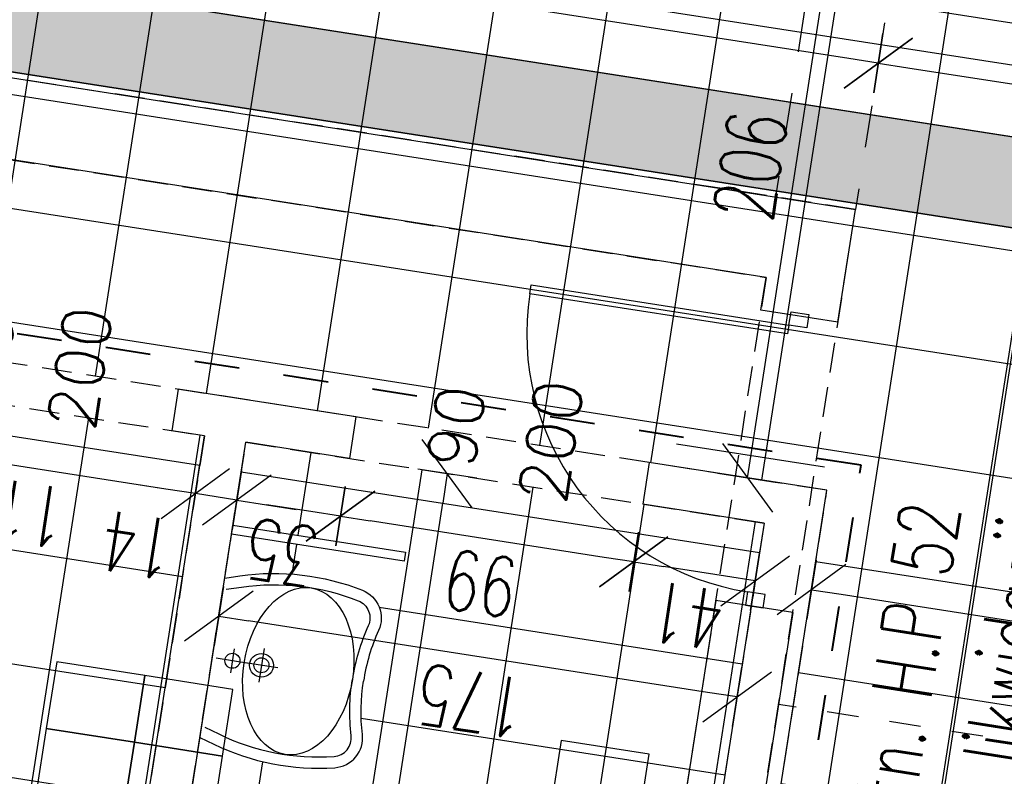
# Model space of a CAD drawing. Extents: x -38969 to 27108, y -24488 to 212598.
# Tile 253 of 256: x -7239 to -6911, y 40444 to 40697. Entities that reach past the tile are written whole.
import ezdxf
from ezdxf import colors
from ezdxf.entities.mleader import LeaderData, LeaderLine
from ezdxf.enums import TextEntityAlignment as Align
from ezdxf.math import Vec2, Vec3

# ---------------------------------------------------------------- set-up
doc = ezdxf.new("R2010")
doc.units = 0
doc.header["$LTSCALE"] = 100
doc.header["$MEASUREMENT"] = 0
for name, pattern in [('0.5_0.5', [1, 0.5, -0.5]), ('0.7_0.7', [1.4, 0.7, -0.7]), ('DASHED22', [0.15, 0.1, -0.05])]:
    doc.linetypes.add(name, pattern=pattern)
doc.layers.get('0').update_dxf_attribs({"linetype": 'CONTINUOUS'})
doc.layers.get('DEFPOINTS').update_dxf_attribs({"linetype": 'CONTINUOUS'})
for name, color, linetype in [('F_0-DIM', 6, 'CONTINUOUS'), ('F_0-MEBLE', 5, 'CONTINUOUS'), ('F_0-MUR istn', 200, 'CONTINUOUS'), ('F_0-POMOCNICZA', 2, 'CONTINUOUS'), ('F_0-POW', 123, 'DASHED22'), ('F_0-STOLARKA', 6, 'CONTINUOUS'), ('F_1-DIM100', 6, 'CONTINUOUS'), ('F_1-MEBLE', 5, 'CONTINUOUS'), ('F_1-MUR istn', 200, 'CONTINUOUS'), ('F_1-PLYTKI', 140, 'CONTINUOUS'), ('F_1-POW', 2, 'DASHED22'), ('F_1-POW pos', 2, 'DASHED22'), ('F_1-sufit podw', 252, 'CONTINUOUS'), ('F_1-TXT', 123, 'CONTINUOUS'), ('F_1-WYKONCZENIE ŚCIANY', 140, 'CONTINUOUS'), ('t_1-TXT', 123, 'CONTINUOUS')]:
    doc.layers.add(name, color=color, linetype=linetype)
doc.styles.get("Standard").update_dxf_attribs({"font": 'romans.shx', "width": 0.7})
doc.dimstyles.new('DIM100', dxfattribs={"dimscale": 10, "dimtxt": 2, "dimasz": 1, "dimexe": 0, "dimexo": 0, "dimgap": 0.5, "dimtad": 1, "dimdec": 4, "dimrnd": 0.5, "dimdsep": 46, "dimtxsty": 'Standard', "dimblk1": 'TICK1', "dimblk2": 'TICK1', "dimsah": 1, "dimcen": 0, "dimse1": 1, "dimse2": 1, "dimclrd": 6, "dimclre": 6, "dimclrt": 123, "dimadec": 0, "dimazin": 0, "dimtfac": 1, "dimtdec": 4, "dimtmove": 2, "dimatfit": 3, "dimldrblk": 'TICK1', "dimfxl": 1, "dimtolj": 1, "dimarcsym": 0})
pattern_1 = [(171.1447, (-2226.997, 44330.714), (-5.77273, -37.05301), []), (261.1447, (-2226.997, 44330.714), (37.05301, -5.77273), [])]

# ---------------------------------------------------------------- blocks, each defined once
blk = doc.blocks.new('TICK1')
at = {"color": 0}
for p, q in [((-1, -1), (1, 1)), ((0, -1), (0, 1)), ((0, 0), (-1, 0))]:
    blk.add_line(p, q, dxfattribs=at)
blk = doc.blocks.new('*D1576')
at = {"layer": 'DEFPOINTS', "color": 0}
for p in [(-7031.56, 40535.08), (-6991.05, 40528.77), (-7034.57, 40515.79)]:
    blk.add_point(p, dxfattribs=at)
at = {"layer": 'F_1-DIM100', "color": 6, "lineweight": -2, "transparency": 16777216}
blk.add_line((-7003.94, 40511.01), (-7024.69, 40514.25), dxfattribs=at)
at = {"layer": 'F_1-DIM100', "color": 6, "lineweight": -2, "transparency": 16777216, "xscale": 10, "yscale": 10, "zscale": 10}
for p, rotation in [((-7034.57, 40515.79), 171.1447089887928), ((-6994.06, 40509.47), 351.1447089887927)]:
    blk.add_blockref('TICK1', p, dxfattribs=dict(at, rotation=rotation))
at = {"layer": 'F_1-DIM100', "color": 123, "transparency": 16777216, "insert": (-7016.62, 40497.81), "char_height": 20, "attachment_point": 5, "rotation": 171.1447}
blk.add_mtext('\\A1;41', dxfattribs=at)
blk = doc.blocks.new('*D1577')
at = {"layer": 'DEFPOINTS', "color": 0}
for p in [(-7129.38, 40550.32), (-7031.56, 40535.08), (-7132.39, 40531.03)]:
    blk.add_point(p, dxfattribs=at)
at = {"layer": 'F_1-DIM100', "color": 6, "lineweight": -2, "transparency": 16777216}
blk.add_line((-7044.45, 40517.33), (-7122.51, 40529.49), dxfattribs=at)
at = {"layer": 'F_1-DIM100', "color": 6, "lineweight": -2, "transparency": 16777216, "xscale": 10, "yscale": 10, "zscale": 10}
for p, rotation in [((-7132.39, 40531.03), 171.1447089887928), ((-7034.57, 40515.79), 351.1447089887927)]:
    blk.add_blockref('TICK1', p, dxfattribs=dict(at, rotation=rotation))
at = {"layer": 'F_1-DIM100', "color": 123, "transparency": 16777216, "insert": (-7085.79, 40508.58), "char_height": 20, "attachment_point": 5, "rotation": 171.1447}
blk.add_mtext('\\A1;99', dxfattribs=at)
blk = doc.blocks.new('*D1578')
at = {"layer": 'DEFPOINTS', "color": 0}
for p in [(-7163.97, 40555.71), (-7129.38, 40550.32), (-7166.97, 40536.41)]:
    blk.add_point(p, dxfattribs=at)
at = {"layer": 'F_1-DIM100', "color": 6, "lineweight": -2, "transparency": 16777216}
blk.add_line((-7142.27, 40532.57), (-7157.09, 40534.87), dxfattribs=at)
at = {"layer": 'F_1-DIM100', "color": 6, "lineweight": -2, "transparency": 16777216, "xscale": 10, "yscale": 10, "zscale": 10}
for p, rotation in [((-7166.97, 40536.41), 171.1447089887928), ((-7132.39, 40531.03), 351.1447089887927)]:
    blk.add_blockref('TICK1', p, dxfattribs=dict(at, rotation=rotation))
at = {"layer": 'F_1-DIM100', "color": 123, "transparency": 16777216, "insert": (-7151.99, 40518.9), "char_height": 20, "attachment_point": 5, "rotation": 171.1447}
blk.add_mtext('\\A1;35', dxfattribs=at)
blk = doc.blocks.new('*D1579')
at = {"layer": 'DEFPOINTS', "color": 0}
for p in [(-7177.8, 40557.87), (-7163.97, 40555.71), (-7180.81, 40538.57)]:
    blk.add_point(p, dxfattribs=at)
at = {"layer": 'F_1-DIM100', "color": 6, "lineweight": -2, "transparency": 16777216}
for p, q in [((-7190.69, 40540.11), (-7200.57, 40541.65)), ((-7166.97, 40536.41), (-7180.81, 40538.57)), ((-7157.09, 40534.87), (-7147.21, 40533.33))]:
    blk.add_line(p, q, dxfattribs=at)
at = {"layer": 'F_1-DIM100', "color": 6, "lineweight": -2, "transparency": 16777216, "xscale": 10, "yscale": 10, "zscale": 10}
for p, rotation in [((-7180.81, 40538.57), 351.1447089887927), ((-7166.97, 40536.41), 171.1447089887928)]:
    blk.add_blockref('TICK1', p, dxfattribs=dict(at, rotation=rotation))
at = {"layer": 'F_1-DIM100', "color": 123, "transparency": 16777216, "insert": (-7200.11, 40521.45), "char_height": 20, "attachment_point": 5, "rotation": 171.1447}
blk.add_mtext('\\A1;14', dxfattribs=at)
blk = doc.blocks.new('*D1584')
at = {"layer": 'DEFPOINTS', "color": 0}
for p in [(-7295.38, 40576.18), (-7298.39, 40556.89), (-7177.8, 40557.87)]:
    blk.add_point(p, dxfattribs=at)
at = {"layer": 'F_1-DIM100', "color": 6, "lineweight": -2, "transparency": 16777216}
blk.add_line((-7190.69, 40540.11), (-7288.51, 40555.35), dxfattribs=at)
at = {"layer": 'F_1-DIM100', "color": 6, "lineweight": -2, "transparency": 16777216, "xscale": 10, "yscale": 10, "zscale": 10}
for p, rotation in [((-7298.39, 40556.89), 171.1447089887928), ((-7180.81, 40538.57), 351.1447089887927)]:
    blk.add_blockref('TICK1', p, dxfattribs=dict(at, rotation=rotation))
at = {"layer": 'F_1-DIM100', "color": 123, "transparency": 16777216, "insert": (-7241.91, 40532.91), "char_height": 20, "attachment_point": 5, "rotation": 171.1447}
blk.add_mtext('\\A1;119', dxfattribs=at)
blk = doc.blocks.new('*D1617')
at = {"layer": 'DEFPOINTS', "color": 0}
for p in [(-6970.12, 40539.68), (-6670.73, 40493.04), (-6675.9, 40459.91)]:
    blk.add_point(p, dxfattribs=at)
at = {"layer": 'F_1-DIM100', "color": 6, "lineweight": -2, "transparency": 16777216}
blk.add_line((-6965.4, 40505.01), (-6685.78, 40461.45), dxfattribs=at)
at = {"layer": 'F_1-DIM100', "color": 6, "lineweight": -2, "transparency": 16777216, "xscale": 10, "yscale": 10, "zscale": 10}
for p, rotation in [((-6975.28, 40506.55), 171.1447089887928), ((-6675.9, 40459.91), 351.1447089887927)]:
    blk.add_blockref('TICK1', p, dxfattribs=dict(at, rotation=rotation))
at = {"layer": 'F_1-DIM100', "color": 123, "transparency": 16777216, "insert": (-6827.9, 40468.41), "char_height": 20, "attachment_point": 5, "rotation": 171.1447}
blk.add_mtext('\\A1;303', dxfattribs=at)
blk = doc.blocks.new('*D1618')
at = {"layer": 'DEFPOINTS', "color": 0}
for p in [(-7927.48, 40897.32), (-7936.18, 40841.48), (-6639.02, 40696.58)]:
    blk.add_point(p, dxfattribs=at)
at = {"layer": 'F_1-DIM100', "color": 6, "lineweight": -2, "transparency": 16777216}
blk.add_line((-6657.6, 40642.28), (-7926.3, 40839.94), dxfattribs=at)
at = {"layer": 'F_1-DIM100', "color": 6, "lineweight": -2, "transparency": 16777216, "xscale": 10, "yscale": 10, "zscale": 10}
for p, rotation in [((-7936.18, 40841.48), 171.1447089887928), ((-6647.72, 40640.74), 351.1447089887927)]:
    blk.add_blockref('TICK1', p, dxfattribs=dict(at, rotation=rotation))
at = {"layer": 'F_1-DIM100', "color": 123, "transparency": 16777216, "insert": (-7294.26, 40726.29), "char_height": 20, "attachment_point": 5, "rotation": 171.1447}
blk.add_mtext('\\A1;1304', dxfattribs=at)
blk = doc.blocks.new('*D1627')
at = {"layer": 'DEFPOINTS', "color": 0}
for p in [(-7163.97, 40555.71), (-7096.77, 40545.24), (-7221.54, 40186.17)]:
    blk.add_point(p, dxfattribs=at)
at = {"layer": 'F_1-DIM100', "color": 6, "lineweight": -2, "transparency": 16777216}
blk.add_line((-7152.8, 40185.58), (-7098.31, 40535.36), dxfattribs=at)
at = {"layer": 'F_1-DIM100', "color": 6, "lineweight": -2, "transparency": 16777216, "xscale": 10, "yscale": 10, "zscale": 10}
for p, rotation in [((-7096.77, 40545.24), 81.14470898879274), ((-7154.34, 40175.7), 261.1447089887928)]:
    blk.add_blockref('TICK1', p, dxfattribs=dict(at, rotation=rotation))
at = {"layer": 'F_1-DIM100', "color": 123, "transparency": 16777216, "insert": (-7140.38, 40362.78), "char_height": 20, "attachment_point": 5, "rotation": 81.1447}
blk.add_mtext('\\A1;374', dxfattribs=at)
blk = doc.blocks.new('*D1628')
at = {"layer": 'DEFPOINTS', "color": 0}
for p in [(-7163.97, 40555.71), (-6991.05, 40528.77), (-7173, 40497.72)]:
    blk.add_point(p, dxfattribs=at)
at = {"layer": 'F_1-DIM100', "color": 6, "lineweight": -2, "transparency": 16777216}
blk.add_line((-7009.97, 40472.32), (-7163.12, 40496.18), dxfattribs=at)
at = {"layer": 'F_1-DIM100', "color": 6, "lineweight": -2, "transparency": 16777216, "xscale": 10, "yscale": 10, "zscale": 10}
for p, rotation in [((-7173, 40497.72), 171.1447089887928), ((-7000.09, 40470.78), 351.1447089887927)]:
    blk.add_blockref('TICK1', p, dxfattribs=dict(at, rotation=rotation))
at = {"layer": 'F_1-DIM100', "color": 123, "transparency": 16777216, "insert": (-7088.85, 40469.42), "char_height": 20, "attachment_point": 5, "rotation": 171.1447}
blk.add_mtext('\\A1;175', dxfattribs=at)
blk = doc.blocks.new('DR_SYMB')
blk.add_attdef('SZER', text='', height=9).set_placement((0, 4), align=Align.CENTER)
blk.add_attdef('SYMB1', text='', height=11).set_placement((-29, 0), align=Align.MIDDLE_RIGHT)
blk.add_attdef('SYMB2', text='', height=11).set_placement((29, 0), align=Align.MIDDLE_LEFT)
blk.add_attdef('WYS', text='', height=9).set_placement((0, -4), align=Align.TOP_CENTER)
blk = doc.blocks.new('*D1673')
at = {"layer": 'DEFPOINTS', "color": 0}
for p in [(-6964.93, 40747.36), (-6938.41, 40743.22), (-6970.12, 40539.68)]:
    blk.add_point(p, dxfattribs=at)
at = {"layer": 'F_1-DIM100', "color": 6, "lineweight": -2, "transparency": 16777216}
blk.add_line((-6995.11, 40553.69), (-6966.47, 40737.48), dxfattribs=at)
at = {"layer": 'F_1-DIM100', "color": 6, "lineweight": -2, "transparency": 16777216, "xscale": 10, "yscale": 10, "zscale": 10}
for p, rotation in [((-6964.93, 40747.36), 81.14470898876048), ((-6996.65, 40543.81), 261.1447089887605)]:
    blk.add_blockref('TICK1', p, dxfattribs=dict(at, rotation=rotation))
at = {"layer": 'F_1-DIM100', "color": 123, "transparency": 16777216, "insert": (-6995.61, 40647.89), "char_height": 20, "attachment_point": 5, "rotation": 81.1447}
blk.add_mtext('\\A1;206', dxfattribs=at)
blk = doc.blocks.new('DR_1190L1')
at = {"color": 7}
blk.add_line((-15, 45), (35, 45), dxfattribs=at)
blk.add_lwpolyline([(4, 0), (4, 3), (91, 3), (91, 0), (4, 0)])
blk.add_arc((4, 3), 87, 0, 90, dxfattribs=at)
blk = doc.blocks.new('*D1756')
at = {"layer": 'DEFPOINTS', "color": 0}
for p in [(-6876.7, 41171.83), (-6818.42, 41162.75), (-7112.73, 39614.61)]:
    blk.add_point(p, dxfattribs=at)
at = {"layer": 'F_0-DIM', "color": 6, "lineweight": -2, "transparency": 16777216}
blk.add_line((-7059.34, 39616.41), (-6819.96, 41152.87), dxfattribs=at)
at = {"layer": 'F_0-DIM', "color": 6, "lineweight": -2, "transparency": 16777216, "xscale": 10, "yscale": 10, "zscale": 10}
for p, rotation in [((-6818.42, 41162.75), 81.14470898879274), ((-7060.88, 39606.53), 261.1447089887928)]:
    blk.add_blockref('TICK1', p, dxfattribs=dict(at, rotation=rotation))
at = {"layer": 'F_0-DIM', "color": 123, "transparency": 16777216, "insert": (-6954.47, 40386.95), "char_height": 20, "attachment_point": 5, "rotation": 81.1447}
blk.add_mtext('\\A1;1575', dxfattribs=at)
blk = doc.blocks.new('*D1757')
at = {"layer": 'DEFPOINTS', "color": 0}
for p in [(-7691.09, 40797.07), (-7698.69, 40748.32), (-6960.59, 40633.33)]:
    blk.add_point(p, dxfattribs=at)
at = {"layer": 'F_0-DIM', "color": 6, "lineweight": -2, "transparency": 16777216}
blk.add_line((-6962.88, 40683.62), (-7681.21, 40795.53), dxfattribs=at)
at = {"layer": 'F_0-DIM', "color": 6, "lineweight": -2, "transparency": 16777216, "xscale": 10, "yscale": 10, "zscale": 10}
for p, rotation in [((-7691.09, 40797.07), 171.1447089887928), ((-6953, 40682.08), 351.1447089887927)]:
    blk.add_blockref('TICK1', p, dxfattribs=dict(at, rotation=rotation))
at = {"layer": 'F_0-DIM', "color": 123, "transparency": 16777216, "insert": (-7324.36, 40724.76), "char_height": 20, "attachment_point": 5, "rotation": 171.1447}
blk.add_mtext('\\A1;747', dxfattribs=at)
blk = doc.blocks.new('*D1758')
at = {"layer": 'DEFPOINTS', "color": 0}
for p in [(-6760.32, 40652.06), (-6960.59, 40633.33), (-6767.92, 40603.31)]:
    blk.add_point(p, dxfattribs=at)
at = {"layer": 'F_0-DIM', "color": 6, "lineweight": -2, "transparency": 16777216}
blk.add_line((-6943.12, 40680.54), (-6770.2, 40653.6), dxfattribs=at)
at = {"layer": 'F_0-DIM', "color": 6, "lineweight": -2, "transparency": 16777216, "xscale": 10, "yscale": 10, "zscale": 10}
for p, rotation in [((-6953, 40682.08), 171.1447089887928), ((-6760.32, 40652.06), 351.1447089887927)]:
    blk.add_blockref('TICK1', p, dxfattribs=dict(at, rotation=rotation))
at = {"layer": 'F_0-DIM', "color": 123, "transparency": 16777216, "insert": (-6858.97, 40652.25), "char_height": 20, "attachment_point": 5, "rotation": 171.1447}
blk.add_mtext('\\A1;195', dxfattribs=at)

msp = doc.modelspace()

# ---------------------------------------------------------------- hatches: boundary and pattern name
at = {"layer": 'F_1-PLYTKI'}
h = msp.add_hatch(dxfattribs=at)
h.set_pattern_fill('ANSI37', color=5, scale=300, angle=45)
h.set_pattern_definition(pattern_1)
h.paths.add_polyline_path([(-7927.48, 40897.31774), (-7959.19152, 40693.7732), (-6970.12315, 40539.67984), (-7016.70657, 40240.6781), (-7080.95953, 39828.26203), (-6781.57121, 39781.61839), (-6639.02331, 40696.58074)])
h = msp.add_hatch(dxfattribs=at)
h.set_pattern_fill('ANSI37', color=5, scale=300, angle=45)
h.set_pattern_definition(pattern_1)
h.paths.add_polyline_path([(-7295.38052, 40576.1849), (-7303.58026, 40523.55383), (-7301.80326, 40523.95314), (-7299.67675, 40524.23852), (-7297.61525, 40524.35321), (-7295.6808, 40524.34389), (-7293.70515, 40524.2192), (-7291.45662, 40523.94618), (-7289.41725, 40523.51007), (-7287.33754, 40522.83641), (-7285.32332, 40521.94854), (-7283.39854, 40520.85221), (-7281.58647, 40519.55281), (-7279.9794, 40518.11675), (-7278.68499, 40516.68922), (-7277.52954, 40515.13088), (-7276.49952, 40513.42236), (-7275.60963, 40511.57512), (-7274.87526, 40509.60035), (-7274.31254, 40507.51116), (-7273.93752, 40505.32165), (-7273.78011, 40503.23838), (-7273.78746, 40501.28575), (-7273.95314, 40499.30696), (-7274.2851, 40497.27027), (-7274.76276, 40495.32986), (-7275.43599, 40493.30426), (-7276.35039, 40491.23353), (-7277.42546, 40489.31155), (-7278.64169, 40487.54762), (-7279.97933, 40485.94866), (-7281.42121, 40484.51973), (-7283.07597, 40483.16297), (-7284.95245, 40481.94909), (-7286.9475, 40480.96911), (-7289.04844, 40480.2058), (-7291.20406, 40479.67119), (-7293.38787, 40479.36309), (-7295.57847, 40479.2796), (-7297.72361, 40479.41732), (-7299.82046, 40479.76652), (-7301.76537, 40480.2072), (-7303.83135, 40480.80296), (-7305.95927, 40481.58508), (-7307.92709, 40482.48485), (-7309.81258, 40483.55086), (-7318.00962, 40430.9371), (-7303.18845, 40428.62801), (-7305.3436, 40414.79489), (-7320.16481, 40417.10398), (-7348.02784, 40238.26145), (-7230.44629, 40219.94266), (-7202.58325, 40398.78519), (-7218.39254, 40401.24822), (-7216.23738, 40415.08135), (-7200.4281, 40412.61831), (-7177.79901, 40557.86612)])
h.paths.add_polyline_path([(-7278.73372, 40309.51128), (-7274.7814, 40308.89552, -0.414213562), (-7259.76686, 40288.33917), (-7264.69292, 40256.7206, -0.414213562), (-7261.35636, 40252.15252), (-7262.43393, 40245.23596, -0.414213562), (-7267.00201, 40241.89939), (-7306.52522, 40248.05697, -0.414213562), (-7309.86179, 40252.62505), (-7308.78421, 40259.54161, -0.414213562), (-7304.21613, 40262.87817), (-7299.29007, 40294.49674, -0.414213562)], flags=16)
h.paths.add_polyline_path([(-7278.36139, 40305.40502), (-7276.38523, 40305.09714, -0.414213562), (-7263.87312, 40287.96684), (-7267.56767, 40264.25292, -0.414213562), (-7269.85171, 40262.58463), (-7297.51795, 40266.89494, -0.414213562), (-7299.18624, 40269.17898), (-7295.49169, 40292.8929, -0.414213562)], flags=0)
h = msp.add_hatch(dxfattribs=at)
h.set_pattern_fill('ANSI37', color=5, scale=300, angle=45)
h.set_pattern_definition(pattern_1)
h.paths.add_polyline_path([(-7191.52952, 40368.84503), (-7221.53922, 40186.16894), (-7070.36294, 40162.61621), (-7043.31747, 40345.75412, -0.414213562), (-7128.96895, 40283.19355, -0.414213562)])
h.paths.add_polyline_path([(-7169.22904, 40267.60948), (-7166.20559, 40267.13844), (-7175.17693, 40209.55468), (-7178.20039, 40210.02573)], flags=16)
h.paths.add_polyline_path([(-7131.17918, 40269.20797), (-7127.22686, 40268.59222, -0.414213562), (-7112.21232, 40248.03586), (-7117.13838, 40216.41729, -0.414213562), (-7113.80182, 40211.84921), (-7114.87939, 40204.93265, -0.414213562), (-7119.44747, 40201.59609), (-7158.97068, 40207.75367, -0.414213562), (-7162.30725, 40212.32174), (-7161.22967, 40219.23831, -0.414213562), (-7156.66159, 40222.57487), (-7151.73553, 40254.19344, -0.414213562)], flags=16)
h.paths.add_polyline_path([(-7130.80685, 40265.10171), (-7128.83069, 40264.79384, -0.414213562), (-7116.31858, 40247.66354), (-7120.01313, 40223.94961, -0.414213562), (-7122.29717, 40222.28133), (-7149.96341, 40226.59163, -0.414213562), (-7151.6317, 40228.87567), (-7147.93715, 40252.5896, -0.414213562)], flags=0)
h.paths.add_polyline_path([(-7094.49008, 40255.96542), (-7091.46663, 40255.49437), (-7100.43797, 40197.91062), (-7103.46143, 40198.38166)], flags=16)
h.paths.add_polyline_path([(-7124.26013, 40431.98733), (-7124.46412, 40430.67799), (-7129.05149, 40431.39269, 0.855784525), (-7128.96895, 40283.19355, 1), (-7105.87804, 40431.4056, 0.061536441)])
h.paths.add_polyline_path([(-7163.96588, 40555.71096), (-7168.27152, 40528.07469), (-7110.68776, 40519.10334), (-7111.1588, 40516.07989), (-7168.74256, 40525.05123), (-7171.02133, 40510.42467), (-7165.93926, 40511.15577, -0.130697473), (-7125.07501, 40506.35094, -0.42917204), (-7119.68567, 40492.97572, 0.070271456), (-7124.70402, 40476.0012, 0.070271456), (-7125.08731, 40458.30456, -0.42917204), (-7134.29009, 40447.20273, -0.130697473), (-7174.67927, 40455.0569), (-7179.29806, 40457.29936), (-7181.57683, 40442.6728), (-7123.99307, 40433.70145), (-7124.26013, 40431.98733, -0.061536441), (-7105.87804, 40431.4056, -0.414213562), (-7043.31747, 40345.75412), (-7038.34354, 40368.13691), (-7016.60577, 40364.75024), (-6991.05183, 40528.77157)])
at = {"layer": 'F_1-sufit podw'}
h = msp.add_hatch(dxfattribs=at)
h.set_pattern_fill('FLEX', color=10, scale=50, style=0)
h.set_pattern_definition([(81.14471, (-7298.985, 21519.59), (-12.351004, 1.924243), [12.5, -12.5]), (126.14471, (-7297.06, 21531.942), (-12.3510036, 1.9242427), [3.125, -11.4276695, 3.125, -17.6776695])])
h.paths.add_polyline_path([(-8502.92287, 40607.6989), (-8507.54105, 40578.05649), (-8487.20296, 40574.88789), (-8482.58478, 40604.5303)])
h.paths.add_polyline_path([(-8532.56528, 40612.31708), (-8524.09861, 40666.6615), (-8494.4562, 40662.04332), (-8502.92287, 40607.6989)])
h.paths.add_polyline_path([(-8460.58953, 40879.42098), (-8452.12286, 40933.7654), (-8481.76527, 40938.38358), (-8490.23194, 40884.03916)])
h.paths.add_polyline_path([(-8452.12286, 40933.7654), (-8447.50468, 40963.40781), (-8427.16659, 40960.2392), (-8431.78477, 40930.59679)])
h.paths.add_polyline_path([(-8120.94415, 40912.53083), (-8125.56233, 40882.88842), (-8079.61659, 40875.73024), (-8074.99841, 40905.37265)])
h.paths.add_polyline_path([(-8079.61659, 40875.73024), (-8105.47842, 40709.73275), (-8075.83601, 40705.11457), (-8049.97419, 40871.11206)])
h.paths.add_polyline_path([(-8054.90232, 40836.2046), (-8059.5205, 40806.56219), (-8043.71122, 40804.09916), (-8039.09303, 40833.74157)])
h.paths.add_polyline_path([(-6764.64547, 40604.82524), (-6760.02729, 40634.46765), (-7882.33995, 40809.31999), (-7886.95813, 40779.67759)])
h.paths.add_polyline_path([(-6849.07217, 39868.03957), (-6735.00307, 40600.20706), (-6764.64547, 40604.82524), (-6878.71458, 39872.65775)])
h.paths.add_polyline_path([(-6998.94126, 39100.96704), (-6903.03701, 39716.54106), (-6873.3946, 39711.92288), (-6969.29886, 39096.34886)])
h.paths.add_polyline_path([(-7436.39506, 39169.1208), (-7441.01324, 39139.47839), (-7003.55945, 39071.32464), (-6998.94126, 39100.96704)])
h.paths.add_polyline_path([(-7470.65565, 39144.09657), (-7501.59748, 38945.49243), (-7471.95507, 38940.87425), (-7441.01324, 39139.47839)])

# ---------------------------------------------------------------- linework, layer by layer
at = {"layer": 'F_0-MEBLE'}
for points in [[(-7230.5382, 40460.23408), (-7201.16287, 40455.65751), (-7197.69923, 40477.88932), (-7227.07456, 40482.46589)], [(-7201.16287, 40455.65751), (-7171.78755, 40451.08094), (-7168.32391, 40473.31275), (-7197.69923, 40477.88932)], [(-7234.00183, 40438.00228), (-7204.62651, 40433.42571), (-7201.16287, 40455.65751), (-7230.5382, 40460.23408)], [(-7204.62651, 40433.42571), (-7175.25118, 40428.84913), (-7171.78755, 40451.08094), (-7201.16287, 40455.65751)], [(-7062.21729, 40434.01028), (-7032.84197, 40429.43371), (-7029.37833, 40451.66552), (-7058.75366, 40456.24209)]]:
    msp.add_lwpolyline(points, close=True, dxfattribs=at)
at = {"layer": 'F_0-MUR istn'}
for p, q in [((-7698.68923, 40748.32183), (-6960.59325, 40633.32909)), ((-6990.4397, 40610.65334), (-7689.01247, 40719.48851)), ((-6966.44295, 40595.78204), (-6960.59325, 40633.32909)), ((-6992.13304, 40599.78446), (-6990.4397, 40610.65334)), ((-6966.44295, 40595.78204), (-6992.13304, 40599.78446)), ((-7007.2191, 40502.95259), (-7028.00092, 40369.56175)), ((-6981.52901, 40498.95017), (-7007.2191, 40502.95259)), ((-6981.52901, 40498.95017), (-7012.77871, 40298.36987))]:
    msp.add_line(p, q, dxfattribs=at)
at = {"layer": 'F_0-POMOCNICZA', "linetype": '0.7_0.7', "ltscale": 0.2}
for p, q in [((-6956.02172, 40838.06575), (-6987.27142, 40637.48545)), ((-6929.34355, 40833.90939), (-6960.59325, 40633.32909))]:
    msp.add_line(p, q, dxfattribs=at)
at = {"layer": 'F_0-POMOCNICZA', "linetype": '0.7_0.7', "ltscale": 0.15}
msp.add_line((-6793.62548, 40438.30149), (-6986.30113, 40468.31968), dxfattribs=at)
at = {"layer": 'F_0-POW', "color": 1}
for points in [[(-7996.5487, 40479.97553), (-7917.42384, 40987.8488), (-6929.34355, 40833.90939), (-6876.69627, 41171.83284), (-6684.02061, 41141.81466), (-6926.47519, 39585.5882), (-7119.15085, 39615.60639), (-6960.59325, 40633.32909), (-7698.68923, 40748.32183), (-7746.56438, 40441.02886)], [(-7736.88762, 40412.19554), (-7689.01247, 40719.48851), (-6990.4397, 40610.65334), (-7028.00092, 40369.56175), (-7041.83404, 40371.71691), (-7080.93465, 40120.74451), (-7747.88885, 40224.65362), (-7743.88642, 40250.3437), (-7761.67187, 40253.11461), (-7747.81732, 40342.04184), (-7721.13915, 40337.88548), (-7710.20946, 40408.03918)]]:
    msp.add_lwpolyline(points, close=True, dxfattribs=at)
at = {"layer": 'F_0-STOLARKA'}
for points in [[(-6976.16981, 40598.30951), (-6976.86254, 40593.86315), (-6982.79102, 40594.78679), (-6982.09829, 40599.23315)], [(-6991.40981, 40500.48956), (-6990.71709, 40504.93592), (-6996.64557, 40505.85956), (-6997.3383, 40501.4132)]]:
    msp.add_lwpolyline(points, close=True, dxfattribs=at)
at = {"layer": 'F_1-MEBLE'}
for p, q in [((-7167.81153, 40486.86478), (-7169.06467, 40478.82131)), ((-7157.88281, 40486.90715), (-7159.61937, 40475.76079)), ((-7162.95912, 40481.98944), (-7173.91708, 40483.69665)), ((-7153.27212, 40480.4803), (-7164.23008, 40482.18751))]:
    msp.add_line(p, q, dxfattribs=at)
msp.add_lwpolyline([(-7111.1588, 40516.07989), (-7168.74256, 40525.05123), (-7168.27152, 40528.07469), (-7110.68776, 40519.10334)], close=True, dxfattribs=at)
for points in [[(-7171.02133, 40510.42467), (-7165.93926, 40511.15577, -0.130697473), (-7125.07501, 40506.35094, -0.42917204), (-7119.68567, 40492.97572, 0.070271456), (-7124.70402, 40476.0012, 0.070271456)], [(-7170.48442, 40506.69249), (-7165.40235, 40507.42359, -0.130697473), (-7126.46297, 40502.84508, -0.42917204), (-7123.11653, 40494.53991, 0.070271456), (-7128.43389, 40476.55401, 0.070271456)], [(-7179.29806, 40457.29936), (-7174.67927, 40455.0569, 0.130697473), (-7134.29009, 40447.20273, 0.42917204), (-7125.08731, 40458.30456, -0.070271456), (-7124.70402, 40476.0012, -0.070271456)], [(-7177.65124, 40460.69132), (-7173.03244, 40458.44886, 0.130697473), (-7134.54575, 40450.96466, 0.42917204), (-7128.83141, 40457.8582, -0.070271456), (-7128.42528, 40476.60925, -0.070271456)]]:
    msp.add_lwpolyline(points, format="xyb", dxfattribs=at)
for centre, radius in [((-7168.4381, 40482.84304), 2.50009), ((-7158.7511, 40481.33391), 3.96105), ((-7158.7511, 40481.33391), 2.50009)]:
    msp.add_circle(centre, radius, dxfattribs=at)
msp.add_ellipse((-7146.49109, 40479.36725), major_axis=(-4.32236, -27.74363), ratio=0.65085925, dxfattribs=at)
at = {"layer": 'F_1-MUR istn'}
for p, q in [((-7186.51274, 40573.39257), (-7188.66789, 40559.55945)), ((-7127.22792, 40564.15621), (-7186.51274, 40573.39257)), ((-7127.22792, 40564.15621), (-7129.38307, 40550.32309)), ((-7200.4281, 40412.61831), (-7177.79901, 40557.86612)), ((-7177.79901, 40557.86612), (-7188.66789, 40559.55945)), ((-7221.53922, 40186.16894), (-7163.96588, 40555.71096)), ((-7129.38307, 40550.32309), (-7163.96588, 40555.71096)), ((-7029.40797, 40548.91621), (-7031.56312, 40535.08308)), ((-6970.12315, 40539.67984), (-7029.40797, 40548.91621)), ((-7080.95953, 39828.26203), (-6970.12315, 40539.67984)), ((-6991.05183, 40528.77157), (-7031.56312, 40535.08308)), ((-6991.05183, 40528.77157), (-7016.60577, 40364.75024))]:
    msp.add_line(p, q, dxfattribs=at)
at = {"layer": 'F_1-PLYTKI', "color": 1}
for points in [[(-6878.71458, 39872.65775), (-6764.64547, 40604.82524), (-7886.95813, 40779.67759), (-7882.33995, 40809.31999), (-6730.38488, 40629.84947), (-6848.30248, 39872.97997), (-6849.07217, 39868.03957)], [(-6764.64547, 40604.82524), (-6760.02729, 40634.46765), (-7882.33995, 40809.31999), (-7886.95813, 40779.67759)]]:
    msp.add_lwpolyline(points, close=True, dxfattribs=at)
at = {"layer": 'F_1-POW', "color": 1}
for points in [[(-6959.03908, 39809.26726), (-6894.78611, 40221.68332), (-7016.70657, 40240.6781), (-6970.12315, 40539.67984), (-7959.19152, 40693.7732), (-7927.48, 40897.31774), (-6639.02331, 40696.58074), (-6781.57121, 39781.61839)], [(-7295.38052, 40576.1849), (-7177.79901, 40557.86612), (-7200.4281, 40412.61831), (-7216.23738, 40415.08135), (-7218.39254, 40401.24822), (-7202.58325, 40398.78519), (-7222.22727, 40272.69749), (-7339.80882, 40291.01629), (-7320.16481, 40417.10398), (-7305.3436, 40414.79489), (-7303.18845, 40428.62801), (-7318.00962, 40430.9371)], [(-7163.96588, 40555.71096), (-6991.05183, 40528.77157), (-7016.60577, 40364.75024), (-7038.34354, 40368.13691), (-7057.21786, 40246.98961), (-7208.39414, 40270.54234)]]:
    msp.add_lwpolyline(points, close=True, dxfattribs=at)
at = {"layer": 'F_1-POW pos'}
for points in [[(-7080.95953, 39828.26203), (-7016.70657, 40240.6781), (-7016.70657, 40240.6781), (-6970.12315, 40539.67984), (-7959.19152, 40693.7732), (-7927.48, 40897.31774), (-6639.02331, 40696.58074), (-6781.57121, 39781.61839)], [(-7295.38052, 40576.1849), (-7177.79901, 40557.86612), (-7200.4281, 40412.61831), (-7216.23738, 40415.08135), (-7218.39254, 40401.24822), (-7202.58325, 40398.78519), (-7230.44629, 40219.94266), (-7348.02784, 40238.26145), (-7320.16481, 40417.10398), (-7305.3436, 40414.79489), (-7303.18845, 40428.62801), (-7318.00962, 40430.9371)], [(-7163.96588, 40555.71096), (-6991.05183, 40528.77157), (-7016.60577, 40364.75024), (-7038.34354, 40368.13691), (-7070.36294, 40162.61621), (-7221.53922, 40186.16894)]]:
    msp.add_lwpolyline(points, close=True, dxfattribs=at)
at = {"layer": 'F_1-WYKONCZENIE ŚCIANY', "color": 3, "linetype": '0.5_0.5', "lineweight": 40, "ltscale": 0.3, "true_color": 0x19f10e}
msp.add_lwpolyline([(-7068.52586, 39836.44555), (-7004.27289, 40248.86161), (-7005.28637, 40249.01951), (-6958.70296, 40548.02125), (-7947.77133, 40702.11461), (-7919.13859, 40885.89754), (-6650.4435, 40688.23933), (-6789.91261, 39793.03859)], close=True, dxfattribs=at)

# ---------------------------------------------------------------- block references
at = {"layer": 'F_0-STOLARKA', "rotation": 171.1447089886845}
msp.add_blockref('DR_1190L1', (-6978.8387, 40594.17103), dxfattribs=at)
at = {"layer": 'F_1-TXT'}
ref = msp.add_blockref('DR_SYMB', (-7235.11483, 40582.98874), dxfattribs=dict(at, xscale=1.999999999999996, yscale=1.999999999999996, zscale=1.999999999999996, rotation=81.14470898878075))
ref.add_attrib('SZER', '90', dxfattribs={"layer": '0', "height": 16, "rotation": 81.144709}).set_placement((-7243.01947, 40584.22025), align=Align.CENTER)
ref.add_attrib('WYS', '200', dxfattribs={"layer": '0', "height": 16, "rotation": 81.144709}).set_placement((-7227.21019, 40581.75722), align=Align.TOP_CENTER)
ref = msp.add_blockref('DR_SYMB', (-7078.01007, 40558.51237), dxfattribs=dict(at, xscale=1.999999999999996, yscale=1.999999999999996, zscale=1.999999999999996, rotation=81.14470898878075))
ref.add_attrib('SZER', '90', dxfattribs={"layer": '0', "height": 16, "rotation": 81.144709}).set_placement((-7085.91471, 40559.74388), align=Align.CENTER)
ref.add_attrib('WYS', '200', dxfattribs={"layer": '0', "height": 16, "rotation": 81.144709}).set_placement((-7070.10542, 40557.28085), align=Align.TOP_CENTER)

# ---------------------------------------------------------------- dimensions: what is measured, and where the dimension line sits
at = {"layer": 'F_0-DIM'}
for base, p1, p2, angle, picture, middle in [((-6818.42181, 41162.75389), (-7112.72833, 39614.60578), (-6876.69627, 41171.83284), 81.144709, '*D1756', (-6954.4703, 40386.94975)), ((-7691.09393, 40797.07323), (-6960.59325, 40633.32909), (-7698.68923, 40748.32183), 171.144709, '*D1757', (-7324.35503, 40724.75565)), ((-6760.3223, 40652.0623), (-6960.59325, 40633.32909), (-6767.91759, 40603.3109), 171.144709, '*D1758', (-6858.96922, 40652.25019))]:
    dim = msp.add_linear_dim(base=base, p1=p1, p2=p2, angle=angle, dimstyle='DIM100', dxfattribs=at)
    dim.commit()
    dim.dimension.update_dxf_attribs({"geometry": picture, "text_midpoint": middle})
at = {"layer": 'F_1-DIM100'}
for base, p1, p2, angle, picture, middle in [((-7936.17926, 40841.4804), (-6639.02331, 40696.58074), (-7927.48, 40897.31774), 171.144709, '*D1618', (-7294.26001, 40726.2907)), ((-6964.93495, 40747.35662), (-6970.12315, 40539.67984), (-6938.41163, 40743.22438), 261.144709, '*D1673', (-6995.61192, 40647.89344)), ((-7298.38697, 40556.88762), (-7177.79901, 40557.86612), (-7295.38052, 40576.1849), 171.144709, '*D1584', (-7241.9053, 40532.90702)), ((-7096.7701, 40545.2421), (-7221.53922, 40186.16894), (-7163.96588, 40555.71096), 81.144709, '*D1627', (-7140.37797, 40362.78018)), ((-7173.00133, 40497.71576), (-6991.05183, 40528.77157), (-7163.96588, 40555.71096), 171.144709, '*D1628', (-7088.8534, 40469.42486)), ((-7166.97233, 40536.41368), (-7129.38307, 40550.32309), (-7163.96588, 40555.71096), 171.144709, '*D1578', (-7151.99002, 40518.89854)), ((-7132.38952, 40531.0258), (-7031.56312, 40535.08308), (-7129.38307, 40550.32309), 171.144709, '*D1577', (-7085.78864, 40508.5846)), ((-6675.89643, 40459.90579), (-6970.12315, 40539.67984), (-6670.73483, 40493.0362), 171.144709, '*D1617', (-6827.89968, 40468.40641)), ((-7034.56957, 40515.7858), (-6991.05183, 40528.77157), (-7031.56312, 40535.08308), 171.144709, '*D1576', (-7016.62302, 40497.80884))]:
    dim = msp.add_linear_dim(base=base, p1=p1, p2=p2, angle=angle, dimstyle='DIM100', dxfattribs=at)
    dim.commit()
    dim.dimension.update_dxf_attribs({"geometry": picture, "text_midpoint": middle})
dim = msp.add_linear_dim(base=(-7180.80545, 40538.56883), p1=(-7163.96588, 40555.71096), p2=(-7177.79901, 40557.86612), angle=171.144709, dimstyle='DIM100', dxfattribs=at)
dim.commit()
dim.dimension.update_dxf_attribs({"geometry": '*D1579', "text_midpoint": (-7200.11373, 40521.45224), "dimtype": 160})

# ---------------------------------------------------------------- leaders
at = {"layer": 'F_1-TXT'}
ml = msp.add_multileader_mtext('Standard', dxfattribs=at)
ml.set_content('istn. H.P 52\\Pdo likwidacji', color=256)
ml.set_leader_properties(color=6)
ml.build(insert=Vec2(0, 0))
ml.multileader.update_dxf_attribs({"dogleg_length": 0.36, "arrow_head_size": 0.18})
ctx = ml.context
ctx.base_point, ctx.char_height, ctx.arrow_head_size, ctx.landing_gap_size, ctx.plane_origin, ctx.plane_x_axis, ctx.plane_y_axis = Vec3(-6949.68081, 40421.49214), 20, 0.18, 0.09, Vec3(-7562.59588, 38219.7714), Vec3(0.153939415, 0.988080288), Vec3(-0.988080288, 0.153939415)
notes = []
notes.append((ctx, [(1, (1, 1, 0), (-6950.77524, 40414.46741), (0.153939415, 0.988080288), 7.10948, [(0, [(-6997.3078, 40397.67194)], 0, [])])]))
ctx.mtext.insert, ctx.mtext.text_direction, ctx.mtext.rotation, ctx.mtext.flow_direction = Vec3(-6962.84136, 40423.6336), Vec3(0.153939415, 0.988080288), 1.416242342, 5
at = {"layer": 't_1-TXT', "ltscale": 0.6}
ml = msp.add_multileader_mtext('Standard', dxfattribs=at)
ml.set_content('ppp=297,30', color=256)
ml.set_leader_properties()
ml.build(insert=Vec2(0, 0))
ml.multileader.update_dxf_attribs({"dogleg_length": 0.36, "arrow_head_size": 0.09})
ctx = ml.context
ctx.base_point, ctx.char_height, ctx.arrow_head_size, ctx.landing_gap_size, ctx.plane_origin, ctx.plane_x_axis, ctx.plane_y_axis = Vec3(-32072.77193, 59913.30266), 100, 0.09, 0.045, Vec3(-30900.37988, 64272.54371), Vec3(0.081927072, 0.996638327), Vec3(-0.996638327, 0.081927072)
notes.append((ctx, [(0, (0, 0, 0), (0, 0), (1, 0), 1, [])]))
ctx.mtext.insert, ctx.mtext.text_direction, ctx.mtext.rotation, ctx.mtext.flow_direction = Vec3(-32139.2108, 59918.80931), Vec3(0.081927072, 0.996638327), 1.488777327, 5
ml = msp.add_multileader_mtext('Standard', dxfattribs=at)
ml.set_content('1kond.', color=256)
ml.set_leader_properties()
ml.build(insert=Vec2(0, 0))
ml.multileader.update_dxf_attribs({"dogleg_length": 0.36, "arrow_head_size": 0.09})
ctx = ml.context
ctx.base_point, ctx.char_height, ctx.arrow_head_size, ctx.landing_gap_size, ctx.plane_origin, ctx.plane_x_axis, ctx.plane_y_axis = Vec3(-32578.38797, 60152.18437), 100, 0.09, 0.045, Vec3(-31833.25262, 57759.6945), Vec3(0.085898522, 0.996303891), Vec3(-0.996303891, 0.085898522)
ctx.text_align_type = 2
notes.append((ctx, [(0, (0, 0, 0), (0, 0), (1, 0), 1, [])]))
ctx.mtext.insert, ctx.mtext.text_direction, ctx.mtext.rotation, ctx.mtext.alignment, ctx.mtext.flow_direction = Vec3(-32597.43945, 60513.29581), Vec3(0.085898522, 0.996303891), 1.484791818, 3, 5
for ctx, leaders in notes:
    for number, flags, end, landing, length, lines in leaders:
        leader = LeaderData()
        leader.index, (leader.has_last_leader_line, leader.has_dogleg_vector, leader.attachment_direction) = number, flags
        leader.last_leader_point, leader.dogleg_vector, leader.dogleg_length = Vec3(end), Vec3(landing), length
        for number, points, colour, breaks in lines:
            line = LeaderLine()
            line.index, line.vertices, line.color, line.breaks = number, Vec3.list(points), colors.encode_raw_color(colour), breaks
            leader.lines.append(line)
        ctx.leaders.append(leader)

doc.saveas('drawing.dxf')
